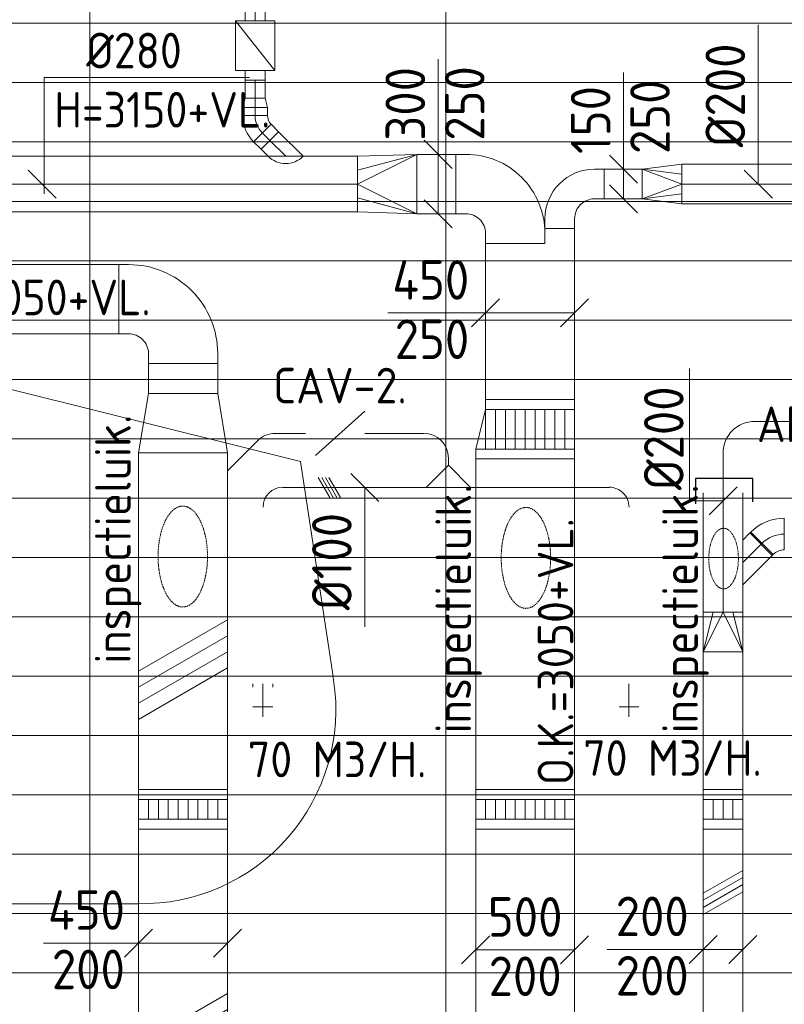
# Model space of a CAD drawing. Header units: millimetres. Extents: x -75017 to 35076, y -1757 to 51354.
# Tile 37 of 41: x -58674 to -54811, y 43887 to 48864. Entities that reach past the tile are written whole.
import ezdxf
from ezdxf.enums import TextEntityAlignment as Align

# ---------------------------------------------------------------- set-up
doc = ezdxf.new("R2010")
doc.units = ezdxf.units.MM
doc.header["$LTSCALE"] = 50
doc.linetypes.add('HIDDEN2', pattern=[0.1875, 0.125, -0.0625])
doc.layers.add('4plfd', color=254, linetype='Continuous')
doc.layers.add('WL570---_TOEVOER', color=200, linetype='Continuous')
for name, color, linetype, lineweight in [('WL570---_BESTAAND-HARTLIJN', 161, 'Continuous', 0), ('WL570---_BESTAAND-MAATVOERING', 160, 'Continuous', 0), ('WL570---_BESTAAND-RETOUR', 100, 'Continuous', 0), ('WL570---_BESTAAND-TOEVOER', 200, 'Continuous', 0), ('WL570---_DEMONTEREN', 10, 'Continuous', 0)]:
    doc.layers.add(name, color=color, linetype=linetype, lineweight=lineweight)
doc.layers.get('WL570---_DEMONTEREN').off()
doc.styles.add('BURO-018', font='ISO96.shx', dxfattribs={"height": 90})
doc.styles.add('ISO', font='ISO', dxfattribs={"height": 162})
doc.styles.add('MAATVOERING', font='ISO')

# ---------------------------------------------------------------- blocks, each defined once
blk = doc.blocks.new('OBO16000045H')
blk.add_lwpolyline([(80, -66.3, 0.198912), (9.7, 103.4), (-103.4, -9.7, -0.198912), (-80, -66.3)], format="xyb", close=True)
at = {"invisible_edges": 15}
for points in [[(-98.7, -14.9), (23.9, 88), (9.7, 103.4), (-103.4, -9.7)], [(-94.5, -20.4), (36.6, 71.4), (23.9, 88), (-98.7, -14.9)], [(-90.7, -26.3), (47.8, 53.7), (36.6, 71.4), (-94.5, -20.4)], [(-87.5, -32.5), (57.5, 35.2), (47.8, 53.7), (-90.7, -26.3)], [(-84.8, -38.9), (65.5, 15.8), (57.5, 35.2), (-87.5, -32.5)], [(-82.7, -45.6), (71.8, -4.2), (65.5, 15.8), (-84.8, -38.9)], [(-81.2, -52.4), (76.4, -24.6), (71.8, -4.2), (-82.7, -45.6)], [(-80.3, -59.3), (79.1, -45.4), (76.4, -24.6), (-81.2, -52.4)], [(-80, -66.3), (80, -66.3), (79.1, -45.4), (-80.3, -59.3)]]:
    blk.add_3dface(points, dxfattribs=at)
at = {"layer": 'WL570---_BESTAAND-HARTLIJN'}
blk.add_arc((-160, -66.3), 160, 0, 45, dxfattribs=at)
blk = doc.blocks.new('OAF16000045L')
blk.add_line((-163.1, 0), (163.1, 0))
blk.add_lwpolyline([(-113.1, 0), (-148.5, 35.4), (-35.4, 148.5), (113.1, 0)])
at = {"layer": 'WL570---_BESTAAND-HARTLIJN'}
blk.add_line((-91.9, 91.9), (0, 0), dxfattribs=at)
blk = doc.blocks.new('KARO')
for p, q in [((1, 0.5), (0, 0.5)), ((0, -0.5), (1, -0.5))]:
    blk.add_line(p, q)
at = {"invisible_edges": 15}
blk.add_3dface([(0, 0.5), (0, -0.5), (1, -0.5), (1, 0.5)], dxfattribs=at)
at = {"layer": 'WL570---_BESTAAND-HARTLIJN'}
blk.add_line((0, 0), (1, 0), dxfattribs=at)
blk = doc.blocks.new('OBO16000090H')
blk.add_lwpolyline([(80, -160, 0.414214), (-160, 80), (-160, -80, -0.414214), (-80, -160)], format="xyb", close=True)
at = {"invisible_edges": 15}
for points in [[(-146.1, -81.2), (-118.3, 76.4), (-160, 80), (-160, -80)], [(-132.6, -84.8), (-77.9, 65.5), (-118.3, 76.4), (-146.1, -81.2)], [(-120, -90.7), (-40, 47.8), (-77.9, 65.5), (-132.6, -84.8)], [(-108.6, -98.7), (-5.7, 23.9), (-40, 47.8), (-120, -90.7)], [(-98.7, -108.6), (23.9, -5.7), (-5.7, 23.9), (-108.6, -98.7)], [(-90.7, -120), (47.8, -40), (23.9, -5.7), (-98.7, -108.6)], [(-84.8, -132.6), (65.5, -77.9), (47.8, -40), (-90.7, -120)], [(-81.2, -146.1), (76.4, -118.3), (65.5, -77.9), (-84.8, -132.6)], [(-80, -160), (80, -160), (76.4, -118.3), (-81.2, -146.1)]]:
    blk.add_3dface(points, dxfattribs=at)
at = {"layer": 'WL570---_BESTAAND-HARTLIJN'}
blk.add_arc((-160, -160), 160, 0, 90, dxfattribs=at)
blk = doc.blocks.new('MVLINE')
blk.add_line((35.4, -35.4), (-35.4, 35.4))
blk = doc.blocks.new('OBO12500045H')
blk.add_lwpolyline([(62.5, -51.8, 0.198912), (7.6, 80.8), (-80.8, -7.6, -0.198912), (-62.5, -51.8)], format="xyb", close=True)
at = {"invisible_edges": 15}
for points in [[(-77.1, -11.6), (18.6, 68.7), (7.6, 80.8), (-80.8, -7.6)], [(-73.8, -15.9), (28.6, 55.8), (18.6, 68.7), (-77.1, -11.6)], [(-70.9, -20.5), (37.4, 42), (28.6, 55.8), (-73.8, -15.9)], [(-68.4, -25.4), (44.9, 27.5), (37.4, 42), (-70.9, -20.5)], [(-66.3, -30.4), (51.2, 12.4), (44.9, 27.5), (-68.4, -25.4)], [(-64.6, -35.6), (56.1, -3.2), (51.2, 12.4), (-66.3, -30.4)], [(-63.4, -40.9), (59.7, -19.2), (56.1, -3.2), (-64.6, -35.6)], [(-62.7, -46.3), (61.8, -35.4), (59.7, -19.2), (-63.4, -40.9)], [(-62.5, -51.8), (62.5, -51.8), (61.8, -35.4), (-62.7, -46.3)]]:
    blk.add_3dface(points, dxfattribs=at)
at = {"layer": 'WL570---_BESTAAND-HARTLIJN'}
blk.add_arc((-125, -51.8), 125, 0, 45, dxfattribs=at)
blk = doc.blocks.new('VBX1251250012525000')
blk.add_lwpolyline([(50, -112.5), (300, -112.5), (300, 112.5), (50, 112.5)], close=True)
for points in [[(50, 62.5), (0, 62.5), (0, -62.5), (50, -62.5)], [(300, -62.5), (350, -62.5), (350, 62.5), (300, 62.5)]]:
    blk.add_lwpolyline(points)
at = {"layer": 'WL570---_BESTAAND-HARTLIJN'}
blk.add_line((300, 0), (350, 0), dxfattribs=at)
at = {"layer": 'WL570---_BESTAAND-TOEVOER'}
blk.add_line((50, -112.5), (300, 112.5), dxfattribs=at)
blk = doc.blocks.new('OBO10000090R')
blk.add_lwpolyline([(150, -100, 0.414214), (0, 50), (0, -50, -0.414214), (50, -100)], format="xyb", close=True)
at = {"invisible_edges": 15}
for points in [[(8.7, -50.8), (26, 47.7), (0, 50), (0, -50)], [(17.1, -53), (51.3, 41), (26, 47.7), (8.7, -50.8)], [(25, -56.7), (75, 29.9), (51.3, 41), (17.1, -53)], [(32.1, -61.7), (96.4, 14.9), (75, 29.9), (25, -56.7)], [(38.3, -67.9), (114.9, -3.6), (96.4, 14.9), (32.1, -61.7)], [(43.3, -75), (129.9, -25), (114.9, -3.6), (38.3, -67.9)], [(47, -82.9), (141, -48.7), (129.9, -25), (43.3, -75)], [(49.2, -91.3), (147.7, -74), (141, -48.7), (47, -82.9)], [(50, -100), (150, -100), (147.7, -74), (49.2, -91.3)]]:
    blk.add_3dface(points, dxfattribs=at)
at = {"layer": 'WL570---_BESTAAND-HARTLIJN'}
blk.add_arc((0, -100), 100, 0, 90, dxfattribs=at)
blk = doc.blocks.new('OAF12500045L')
blk.add_line((-138.4, 0), (138.4, 0))
blk.add_lwpolyline([(-88.4, 0), (-123.7, 35.4), (-35.4, 123.7), (88.4, 0)])
at = {"layer": 'WL570---_BESTAAND-HARTLIJN'}
blk.add_line((-79.5, 79.5), (0, 0), dxfattribs=at)
blk = doc.blocks.new('OTS12512512500H')
blk.add_lwpolyline([(-112.5, -62.5), (112.5, -62.5), (112.5, 62.5), (62.5, 112.5), (-62.5, 112.5), (-112.5, 62.5)], close=True)
at = {"layer": 'WL570---_BESTAAND-HARTLIJN'}
blk.add_line((-112.5, 0), (112.5, 0), dxfattribs=at)
at = {"layer": 'WL570---_BESTAAND-TOEVOER'}
blk.add_lwpolyline([(-112.5, 0), (0, 112.5), (112.5, 0)], dxfattribs=at)
blk = doc.blocks.new('OBO12500090H')
blk.add_lwpolyline([(62.5, -125, 0.414214), (-125, 62.5), (-125, -62.5, -0.414214), (-62.5, -125)], format="xyb", close=True)
at = {"invisible_edges": 15}
for points in [[(-114.1, -63.4), (-92.4, 59.7), (-125, 62.5), (-125, -62.5)], [(-103.6, -66.3), (-60.9, 51.2), (-92.4, 59.7), (-114.1, -63.4)], [(-93.8, -70.9), (-31.2, 37.4), (-60.9, 51.2), (-103.6, -66.3)], [(-84.8, -77.1), (-4.5, 18.6), (-31.2, 37.4), (-93.8, -70.9)], [(-77.1, -84.8), (18.6, -4.5), (-4.5, 18.6), (-84.8, -77.1)], [(-70.9, -93.8), (37.4, -31.2), (18.6, -4.5), (-77.1, -84.8)], [(-66.3, -103.6), (51.2, -60.9), (37.4, -31.2), (-70.9, -93.8)], [(-63.4, -114.1), (59.7, -92.4), (51.2, -60.9), (-66.3, -103.6)], [(-62.5, -125), (62.5, -125), (59.7, -92.4), (-63.4, -114.1)]]:
    blk.add_3dface(points, dxfattribs=at)
at = {"layer": 'WL570---_BESTAAND-HARTLIJN'}
blk.add_arc((-125, -125), 125, 0, 90, dxfattribs=at)
blk = doc.blocks.new('OSV1251000460G')
blk.add_lwpolyline([(0, -62.5), (46.7, -50), (46.7, 50), (0, 62.5)], close=True)
at = {"layer": 'WL570---_BESTAAND-HARTLIJN'}
blk.add_line((0, 0), (46.7, 0), dxfattribs=at)
blk = doc.blocks.new('OBO10000090ZE')
blk.add_lwpolyline([(-50, 0), (50, 0), (50, 100, 1), (-50, 100)], format="xyb", close=True)
at = {"layer": 'WL570---_BESTAAND-HARTLIJN'}
for points in [[(0, 0), (0, 150)], [(-50, 100), (50, 100)]]:
    blk.add_lwpolyline(points, dxfattribs=at)
blk = doc.blocks.new('OSV1251000460K')
blk.add_lwpolyline([(-46.7, -62.5), (0, -50), (0, 50), (-46.7, 62.5)], close=True)
at = {"layer": 'WL570---_BESTAAND-HARTLIJN'}
blk.add_line((-46.7, 0), (0, 0), dxfattribs=at)
blk = doc.blocks.new('VBX1001000010025000')
blk.add_lwpolyline([(50, -100), (300, -100), (300, 100), (50, 100)], close=True)
for points in [[(50, 50), (0, 50), (0, -50), (50, -50)], [(300, -50), (350, -50), (350, 50), (300, 50)]]:
    blk.add_lwpolyline(points)
at = {"layer": 'WL570---_BESTAAND-HARTLIJN'}
blk.add_line((300, 0), (350, 0), dxfattribs=at)
at = {"layer": 'WL570---_BESTAAND-TOEVOER'}
blk.add_line((50, -100), (300, 100), dxfattribs=at)
blk = doc.blocks.new('OZA2800125045L')
blk.add_lwpolyline([(-88.4, 0), (-123.7, 35.4), (-35.4, 123.7), (88.4, 0)])
at = {"layer": 'WL570---_BESTAAND-HARTLIJN'}
blk.add_line((0, 0), (-79.5, 79.5), dxfattribs=at)
at = {"layer": 'WL570---_BESTAAND-RETOUR'}
blk.add_arc((0, 88.4), 125, 225, 315, dxfattribs=at)
blk = doc.blocks.new('VV245020035020003000K')
blk.add_lwpolyline([(-300, -225), (0, -175), (0, 175), (-300, 225)], close=True)
at = {"invisible_edges": 15}
blk.add_3dface([(-300, -225), (0, -175), (0, 175), (-300, 225)], dxfattribs=at)
blk = doc.blocks.new('KARH')
for p, q in [((1, 0.5), (0, 0.5)), ((0, -0.5), (1, -0.5))]:
    blk.add_line(p, q)
at = {"invisible_edges": 15}
blk.add_3dface([(0, 0.5), (0, -0.5), (1, -0.5), (1, 0.5)], dxfattribs=at)
blk = doc.blocks.new('*X128')
at = {"color": 0}
for p, q in [((50, 400), (250, 400)), ((50, 300), (250, 300)), ((50, 200), (250, 200)), ((50, 100), (250, 100))]:
    blk.add_line(p, q, dxfattribs=at)
blk = doc.blocks.new('*X129')
at = {"color": 0}
for p, q in [((50, 450), (250, 450)), ((50, 350), (250, 350)), ((50, 250), (250, 250)), ((50, 150), (250, 150)), ((50, 50), (250, 50))]:
    blk.add_line(p, q, dxfattribs=at)
blk = doc.blocks.new('VTR50020045025003000P1')
for p, q in [((50, 250), (0, 250)), ((0, 250), (0, -250)), ((300, 200), (250, 200)), ((300, -250), (300, 200)), ((0, -250), (50, -250)), ((250, -250), (300, -250))]:
    blk.add_line(p, q)
blk.add_lwpolyline([(50, -250), (250, -250), (250, 200), (50, 250)], close=True)
at = {"layer": 'WL570---_BESTAAND-RETOUR'}
for name in ['*X129', '*X128']:
    blk.add_blockref(name, (0, -250), dxfattribs=at)
blk = doc.blocks.new('VBO30025000050901-100R')
blk.add_lwpolyline([(150, -300), (450, -300), (450, -250, 0.414214), (50, 150), (0, 150), (0, -150), (50, -150, -0.414214), (150, -250)], format="xyb", close=True)
blk = doc.blocks.new('VBO15025000050901-100L')
blk.add_lwpolyline([(-75, 0), (75, 0), (75, 50, 0.414214), (-175, 300), (-225, 300), (-225, 150), (-175, 150, -0.414214), (-75, 50)], format="xyb", close=True)
blk = doc.blocks.new('VRO300250002803000H')
blk.add_lwpolyline([(0, 150), (0, -150), (300, -140), (300, 140)], close=True)
at = {"layer": 'WL570---_BESTAAND-RETOUR'}
for p, q in [((0, 150), (300, 70)), ((0, -150), (300, -70))]:
    blk.add_line(p, q, dxfattribs=at)
blk.add_lwpolyline([(0, -150), (0, -150), (300, 0), (0, 150)], dxfattribs=at)
blk = doc.blocks.new('VRO150250002002000H')
blk.add_lwpolyline([(0, 75), (0, -75), (200, -100), (200, 100)], close=True)
at = {"layer": 'WL570---_BESTAAND-RETOUR'}
for p, q in [((0, 75), (200, 50)), ((0, -75), (200, -50))]:
    blk.add_line(p, q, dxfattribs=at)
blk.add_lwpolyline([(0, -75), (0, -75), (200, 0), (0, 75)], dxfattribs=at)
blk = doc.blocks.new('VRO200200002002000H')
blk.add_lwpolyline([(0, 100), (0, -100), (200, -100), (200, 100)], close=True)
at = {"layer": 'WL570---_BESTAAND-TOEVOER'}
for p, q in [((0, 100), (200, 50)), ((0, -100), (200, -50))]:
    blk.add_line(p, q, dxfattribs=at)
blk.add_lwpolyline([(0, -100), (0, -100), (200, 0), (0, 100)], dxfattribs=at)
blk = doc.blocks.new('OSV2001600740G')
blk.add_lwpolyline([(0, -100), (74.6, -80), (74.6, 80), (0, 100)], close=True)
at = {"layer": 'WL570---_BESTAAND-HARTLIJN'}
blk.add_line((0, 0), (74.6, 0), dxfattribs=at)
blk = doc.blocks.new('VSP45020045020010-0')
blk.add_lwpolyline([(0, -225), (200, -225), (200, 225), (0, 225)], close=True)
at = {"layer": 'WL570---_BESTAAND-TOEVOER'}
for p, q in [((50, -225), (50, 225)), ((150, -225), (150, 225)), ((50, 175), (150, 175)), ((50, 125), (150, 125)), ((50, 75), (150, 75)), ((50, 25), (150, 25)), ((50, -25), (150, -25)), ((50, -75), (150, -75)), ((50, -125), (150, -125)), ((50, -175), (150, -175))]:
    blk.add_line(p, q, dxfattribs=at)
blk = doc.blocks.new('VSP20020020020010-0')
blk.add_lwpolyline([(0, -100), (200, -100), (200, 100), (0, 100)], close=True)
at = {"layer": 'WL570---_BESTAAND-TOEVOER'}
for p, q in [((50, -100), (50, 100)), ((150, -100), (150, 100)), ((50, 50), (150, 50)), ((50, 0), (150, 0)), ((50, -50), (150, -50))]:
    blk.add_line(p, q, dxfattribs=at)
blk = doc.blocks.new('VSP50020050020010-0')
blk.add_lwpolyline([(0, -250), (200, -250), (200, 250), (0, 250)], close=True)
at = {"layer": 'WL570---_BESTAAND-RETOUR'}
for p, q in [((50, -250), (50, 250)), ((150, -250), (150, 250)), ((50, 200), (150, 200)), ((50, 150), (150, 150)), ((50, 100), (150, 100)), ((50, 50), (150, 50)), ((50, 0), (150, 0)), ((50, -50), (150, -50)), ((50, -100), (150, -100)), ((50, -150), (150, -150)), ((50, -200), (150, -200))]:
    blk.add_line(p, q, dxfattribs=at)
blk = doc.blocks.new('VBO35020000050901-100')
blk.add_lwpolyline([(-175, -325), (175, -325), (175, -275, 0.414214), (-275, 175), (-325, 175), (-325, -175), (-275, -175, -0.414214), (-175, -275)], format="xyb", close=True)
blk = doc.blocks.new('UISO')
for p, q in [((0, 0.18), (1, 0.757)), ((0, 0), (1, 0.577))]:
    blk.add_line(p, q)
at = {"layer": 'WL570---_BESTAAND-TOEVOER'}
for p, q in [((0, 0.36), (1, 0.937)), ((0, -0.18), (1, 0.397))]:
    blk.add_line(p, q, dxfattribs=at)
blk = doc.blocks.new('Block plafond 7e noord')
at = {"color": 8, "linetype": 'Continuous', "lineweight": 13}
for p, q in [((14850, -150), (14850, -7050)), ((16650, -150), (16650, -7050)), ((150, -1350), (22347.2, -1350)), ((150, -1650), (22347.2, -1650)), ((150, -1950), (22347.2, -1950)), ((150, -1950), (22347.2, -1950)), ((150, -2250), (22347.2, -2250)), ((150, -2550), (22347.2, -2550)), ((150, -2850), (22347.2, -2850)), ((150, -3150), (22347.2, -3150)), ((150, -3450), (22347.2, -3450)), ((150, -3750), (22347.2, -3750)), ((150, -4050), (22347.2, -4050)), ((150, -4350), (22347.2, -4350)), ((150, -4650), (22347.2, -4650)), ((150, -4950), (22347.2, -4950)), ((150, -5250), (22347.2, -5250)), ((150, -5550), (22347.2, -5550)), ((150, -5850), (22347.2, -5850)), ((150, -6150), (22347.2, -6150))]:
    blk.add_line(p, q, dxfattribs=at)
at = {"layer": '4plfd', "linetype": 'Continuous', "lineweight": 18, "flags": 128}
blk.add_lwpolyline([(15090.2, -5799.8), (15095.2, -5799.9, 0.465532), (16082.1, -4670.6), (16075.8, -4629.7), (15914.9, -3564.8), (12379.6, -2686.2), (12379.6, -2686.2), (11921.1, -4555.5), (11615.9, -5799.7)], format="xyb", close=True, dxfattribs=at)

msp = doc.modelspace()

# ---------------------------------------------------------------- linework, layer by layer
at = {"layer": 'WL570---_BESTAAND-MAATVOERING'}
for points in [[(-54941.9, 48033.4), (-54941.9, 48169.2), (-54941.9, 48838.3)], [(-56558.9, 47883.4), (-56558.9, 48202.3), (-56558.9, 48663.9)], [(-58549.4, 47983.7), (-58549.4, 48572.3), (-57513, 48572.3)], [(-55622.5, 47958.4), (-55622.5, 48134.9), (-55622.5, 48596.4)], [(-55870, 47382.4), (-56352.4, 47382.4), (-56813.9, 47382.4)], [(-55120, 46432.7), (-55288.9, 46432.7), (-55288.9, 47101.7)], [(-56930, 46499.7), (-56930, 46421.1), (-56930, 45794.9)], [(-57623.3, 44197.3), (-58092.3, 44197.3), (-58553.8, 44197.3)], [(-56370, 44162.6), (-55870, 44162.6)], [(-55020, 44165.2), (-55243.5, 44165.2), (-55705.1, 44165.2)]]:
    msp.add_lwpolyline(points, dxfattribs=at)
at = {"layer": 'WL570---_BESTAAND-MAATVOERING', "linetype": 'HIDDEN2'}
for centre, major_axis in [((-57849.9, 46150.7), (0, -254.9)), ((-56116.1, 46143.7), (0, -254.9)), ((-55117.4, 46140.4), (0, -152.9))]:
    msp.add_ellipse(centre, major_axis=major_axis, ratio=0.489711, dxfattribs=at)
at = {"layer": 'WL570---_BESTAAND-RETOUR'}
for p, q in [((-56020, 47733.4), (-56020, 47808.4)), ((-55870, 47808.4), (-55870, 47733.4))]:
    msp.add_line(p, q, dxfattribs=at)
at = {"layer": 'WL570---_TOEVOER'}
for p, q in [((-54970.2, 46545.8), (-55259.3, 46545.8)), ((-55259.3, 46545.8), (-55259.3, 46416.8)), ((-54970.2, 46427.7), (-54970.2, 46545.8))]:
    msp.add_line(p, q, dxfattribs=at)

# ---------------------------------------------------------------- block references
msp.add_blockref('Block plafond 7e noord', (-73170, 50195.8))
at = {"layer": 'WL570---_BESTAAND-MAATVOERING', "xscale": 2, "yscale": 2, "zscale": 2}
for p in [(-56558.9, 48183.4), (-55622.5, 48108.4), (-58559.6, 48033.4), (-54941.9, 48033.4), (-55622.5, 47958.4), (-56558.9, 47883.4), (-56930, 46499.7)]:
    msp.add_blockref('MVLINE', p, dxfattribs=at)
for p, rotation in [((-56320, 47382.4), 90), ((-55870, 47382.4), 90), ((-55120, 46432.7), 90.00000000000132), ((-58073.3, 44197.3), 90), ((-57623.3, 44197.3), 90), ((-56370, 44162.6), 90), ((-55870, 44162.6), 90), ((-55220, 44165.2), 90), ((-55020, 44165.2), 90)]:
    msp.add_blockref('MVLINE', p, dxfattribs=dict(at, rotation=rotation))
at = {"layer": 'WL570---_BESTAAND-RETOUR'}
for name, p, rotation in [('VBX1001000010025000', (-57484.2, 48557.6), 90.00000000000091), ('OSV1251000460K', (-57484.2, 48467.2), 90.00000000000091), ('OBO12500045H', (-57484.2, 48327.6), 180), ('VRO300250002803000H', (-56667.5, 48033.4), 180), ('VBO15025000050901-100L', (-55720, 48033.4), 90), ('VTR50020045025003000P1', (-56120, 46643.9), 90), ('VSP50020050020010-0', (-56120, 44972.6), 270)]:
    msp.add_blockref(name, p, dxfattribs=dict(at, rotation=rotation))
for name, p, xscale, yscale, zscale, rotation in [('KARO', (-57484.2, 48467.2), 90.39644103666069, 100, 100, 89.99999999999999), ('KARO', (-57484.2, 48379.4), 40.79878721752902, 125, 125, 90), ('KARO', (-57447.6, 48291), 53.72060352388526, 125, 125, 314.9999999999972), ('KARO', (-56967.5, 48033.4), 3693.756150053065, 280, 280, 180.0000000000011), ('KARH', (-56470, 48033.4), 197.5107084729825, 300, 250, 180), ('KARH', (-56095, 46943.9), 789.5597456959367, 450, 250, 90), ('KARH', (-56120, 41778.6), 4865.332821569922, 500, 200, 90)]:
    msp.add_blockref(name, p, dxfattribs=dict(at, xscale=xscale, yscale=yscale, zscale=zscale, rotation=rotation))
for name, p in [('OZA2800125045L', (-57330, 48173.4)), ('VBO30025000050901-100R', (-56470, 48033.4)), ('VRO150250002002000H', (-55528.1, 48033.4))]:
    msp.add_blockref(name, p, dxfattribs=at)
for name, p, xscale, yscale, zscale in [('KARO', (-55328.1, 48033.4), 2437.703417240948, 200, 200), ('KARH', (-55720, 48033.4), 191.8500997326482, 150, 250)]:
    msp.add_blockref(name, p, dxfattribs=dict(at, xscale=xscale, yscale=yscale, zscale=zscale))
at = {"layer": 'WL570---_BESTAAND-TOEVOER'}
for name, p, xscale, yscale, zscale in [('KARH', (-60689.6, 47451.3), 2516.303656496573, 350, 200), ('UISO', (-58073.3, 45408.7), 450, 450, 450), ('UISO', (-55220, 44377.2), 200, 200, 200), ('UISO', (-58073.3, 43520.9), 450, 450, 450)]:
    msp.add_blockref(name, p, dxfattribs=dict(at, xscale=xscale, yscale=yscale, zscale=zscale))
msp.add_blockref('VBO35020000050901-100', (-57848.3, 47451.3), dxfattribs=at)
for name, p, xscale, yscale, zscale, rotation in [('KARH', (-57848.3, 47126.3), 151.0433593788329, 350, 200, 270.000000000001), ('KARH', (-57848.3, 46675.2), 3652.407690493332, 450, 200, 270), ('UISO', (-57147.3, 46549.7), 100, 100, 100, 270), ('KARO', (-55120, 45869.2), 603.5185466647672, 200, 200, 90.00000000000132), ('KARO', (-54928.1, 46213), 6.067785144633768, 160, 160, 45), ('KARH', (-55120, 41778.6), 3890.612151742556, 200, 200, 90), ('KARO', (-57445.6, 45490.7), 16.03765465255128, 100, 100, 90.00000000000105)]:
    msp.add_blockref(name, p, dxfattribs=dict(at, xscale=xscale, yscale=yscale, zscale=zscale, rotation=rotation))
for name, p, rotation in [('VV245020035020003000K', (-57848.3, 46975.2), 90), ('OBO16000045H', (-54876.9, 46264.1), 89.99999999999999), ('OAF16000045L', (-55020, 46121.1), 270), ('VRO200200002002000H', (-55120, 45669.2), 90), ('VSP45020045020010-0', (-57848.3, 44773), 90), ('VSP20020020020010-0', (-55120, 44972.6), 270)]:
    msp.add_blockref(name, p, dxfattribs=dict(at, rotation=rotation))
at = {"layer": 'WL570---_DEMONTEREN'}
for name, p in [('VBX1251250012525000', (-57229.5, 46773.3)), ('OBO12500090H', (-56507.9, 46773.3)), ('OTS12512512500H', (-56507.9, 46499.7)), ('OSV1251000460G', (-56338, 46499.7))]:
    msp.add_blockref(name, p, dxfattribs=at)
for name, p, rotation in [('OBO16000090H', (-55120, 46833.7), 90), ('OBO12500045H', (-57434.5, 46773.3), 90), ('OAF12500045L', (-57623.3, 46584.5), 270), ('OBO10000090R', (-57444.5, 46400.9), 90.00000000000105), ('OSV2001600740G', (-55120, 46472.7), 90), ('OBO10000090ZE', (-57445.6, 45490.7), 180.000000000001), ('OBO10000090ZE', (-55595.6, 45490.7), 180.000000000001)]:
    msp.add_blockref(name, p, dxfattribs=dict(at, rotation=rotation))
for p, xscale, yscale, zscale in [((-54960, 46833.7), 685.5355127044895, 160, 160), ((-56879.5, 46773.3), 103.9192298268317, 125, 125), ((-56620.4, 46499.7), -57.33631748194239, 125, 125), ((-56395.4, 46499.7), 57.33631748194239, 125, 125), ((-56291.4, 46499.7), 421.3646787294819, 100, 100)]:
    msp.add_blockref('KARO', p, dxfattribs=dict(at, xscale=xscale, yscale=yscale, zscale=zscale))
for p, xscale, yscale, zscale, rotation in [((-57229.5, 46773.3), 153.20142466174, 125, 125, 180), ((-56632.9, 46773.3), 142.0109155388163, 125, 125, 180), ((-57471.1, 46736.7), 102.7127420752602, 125, 125, 225.0000000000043), ((-56507.9, 46612.2), 36.16009288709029, 125, 125, 90.00000000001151), ((-55120, 46547.3), 126.3416605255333, 160, 160, 90), ((-56779.2, 46499.7), 565.3206687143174, 100, 100, 180.0000000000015), ((-56724.3, 46499.7), 69.88075076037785, 100, 100, 180), ((-55695.3, 46499.7), 174.7073069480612, 100, 100, 180), ((-55595.8, 45490.7), 16.03765465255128, 100, 100, 90.00000000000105)]:
    msp.add_blockref('KARO', p, dxfattribs=dict(at, xscale=xscale, yscale=yscale, zscale=zscale, rotation=rotation))
at = {"layer": 'WL570---_DEMONTEREN', "xscale": -1}
msp.add_blockref('OSV1251000460G', (-56677.7, 46499.7), dxfattribs=at)
at = {"layer": 'WL570---_DEMONTEREN', "xscale": -1, "rotation": 270.000000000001}
msp.add_blockref('OBO10000090R', (-55595.3, 46400.9), dxfattribs=at)

# ---------------------------------------------------------------- texts
at = {"layer": 'WL570---_BESTAAND-MAATVOERING'}
for s, height, style, p in [('%%c200', 200, 'MAATVOERING', (-55008.6, 48219.2)), ('300', 200, 'MAATVOERING', (-56625.5, 48252.3)), ('250', 200, 'MAATVOERING', (-56325.5, 48252.3)), ('150', 200, 'MAATVOERING', (-55689.2, 48184.9)), ('250', 200, 'MAATVOERING', (-55389.2, 48184.9)), ('%%c200', 200, 'MAATVOERING', (-55319.4, 46486.1)), ('inspectieluik.', 180, 'MAATVOERING', (-58113, 45608.7)), ('inspectieluik.', 180, 'MAATVOERING', (-56393.1, 45256.5)), ('inspectieluik.', 180, 'MAATVOERING', (-55247, 45256.5)), ('O.K.=3050+VL.', 180, 'ISO', (-55876.4, 44994.6))]:
    msp.add_text(s, height=height, rotation=90, dxfattribs=dict(at, style=style)).set_placement(p)
for s, style, p in [('%%c280', 'MAATVOERING', (-58338.1, 48618)), ('H=3150+VL.', 'MAATVOERING', (-58499.4, 48318.9)), ('O.K.=3050+VL.', 'ISO', (-59362.7, 47370.3)), ('CAV-2.', 'MAATVOERING', (-57393.4, 46924.7)), ('70 M3/H.', 'MAATVOERING', (-55826.5, 45042.3)), ('70 M3/H.', 'MAATVOERING', (-57521.1, 45035.2))]:
    msp.add_text(s, height=180, dxfattribs=dict(at, style=style)).set_placement(p)
at = {"layer": 'WL570---_BESTAAND-MAATVOERING', "style": 'MAATVOERING'}
for s, p in [('450', (-56402.4, 47449)), ('250', (-56402.4, 47149)), ('450', (-58142.3, 44264)), ('200', (-55293.5, 44231.9)), ('200', (-58142.3, 43964)), ('200', (-55293.5, 43931.9))]:
    msp.add_text(s, height=200, dxfattribs=at).set_placement(p, align=Align.RIGHT)
msp.add_text('%%c100', height=200, rotation=90, dxfattribs=at).set_placement((-56996.6, 46371.1), align=Align.RIGHT)
for s, p in [('500', (-56120, 44229.3)), ('200', (-56120, 43929.3))]:
    msp.add_text(s, height=200, dxfattribs=at).set_placement(p, align=Align.CENTER)
at = {"layer": 'WL570---_TOEVOER', "color": 1, "style": 'BURO-018'}
msp.add_text('AFDICHTEN', height=180, dxfattribs=at).set_placement((-54949.1, 46729.3))

doc.saveas('drawing.dxf')
